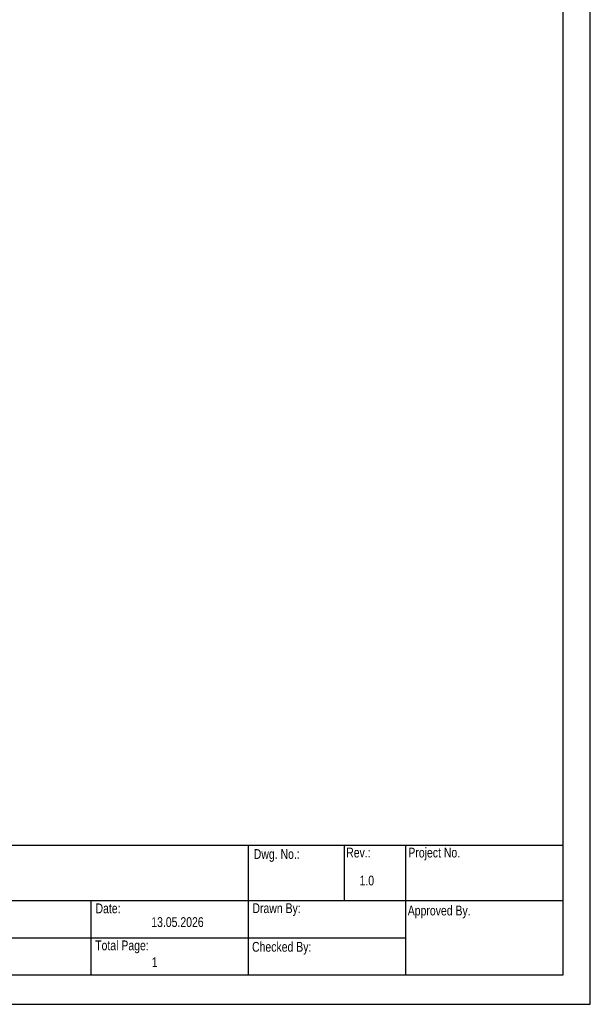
# Model space of a CAD drawing. Header units: millimetres. Extents: x -6552 to -4132, y 482 to 1483.
# Tile 71 of 80: x -4478 to -4132, y 482 to 1078. Entities that reach past the tile are written whole.
import ezdxf

# ---------------------------------------------------------------- set-up
doc = ezdxf.new("R2010")
doc.units = ezdxf.units.MM
doc.header["$LTSCALE"] = 16.335
doc.layers.get('0').update_dxf_attribs({"linetype": 'CONTINUOUS'})
doc.layers.add('1', color=7, linetype='CONTINUOUS')
doc.layers.add('图框', color=7, linetype='CONTINUOUS')
doc.styles.add('MtXpl_Century_Gothic', font='GOTHIC.TTF')

# ---------------------------------------------------------------- blocks, each defined once
blk = doc.blocks.new('AAXXX')
at = {"layer": '1'}
for p, q in [((-2141.569, 292.634), (-2141.569, 350.671)), ((-2142.534, 349.645), (-2142.534, 293.66)), ((-2222.681, 298.221), (-2142.534, 298.221)), ((-2153.577, 298.221), (-2153.577, 293.66)), ((-2150.21, 298.221), (-2150.21, 296.266)), ((-2148.062, 298.221), (-2148.062, 293.66)), ((-2142.534, 296.266), (-2180.646, 296.266)), ((-2159.104, 296.266), (-2159.104, 293.66)), ((-2180.646, 294.963), (-2148.062, 294.963)), ((-2142.534, 293.66), (-2222.681, 293.66)), ((-2223.646, 292.634), (-2141.569, 292.634))]:
    blk.add_line(p, q, dxfattribs=at)
at = {"layer": '图框', "style": 'MtXpl_Century_Gothic', "width": 0.8}
for s, height, p in [('Dwg. No.:', 0.3436, (-2153.385, 297.737)), ('Rev.:', 0.3436, (-2150.14, 297.788)), ('Project No.', 0.34361, (-2147.957, 297.788)), ('1.0', 0.3436, (-2149.671, 296.806)), ('Date:', 0.3436, (-2158.941, 295.83)), ('Drawn By:', 0.3436, (-2153.432, 295.835)), ('Approved By.', 0.34361, (-2147.978, 295.753)), ('13.05.2026', 0.3436, (-2156.984, 295.348)), ('Total Page:', 0.34361, (-2158.952, 294.53)), ('Checked By:', 0.34361, (-2153.446, 294.48)), ('1', 0.344, (-2156.966, 293.941))]:
    blk.add_text(s, height=height, dxfattribs=at).set_placement(p)

msp = doc.modelspace()

# ---------------------------------------------------------------- block references
at = {"xscale": 17.24976, "yscale": 17.24976, "zscale": 17.24976}
msp.add_blockref('AAXXX', (32809.57, -4566.13), dxfattribs=at)

doc.saveas('drawing.dxf')
